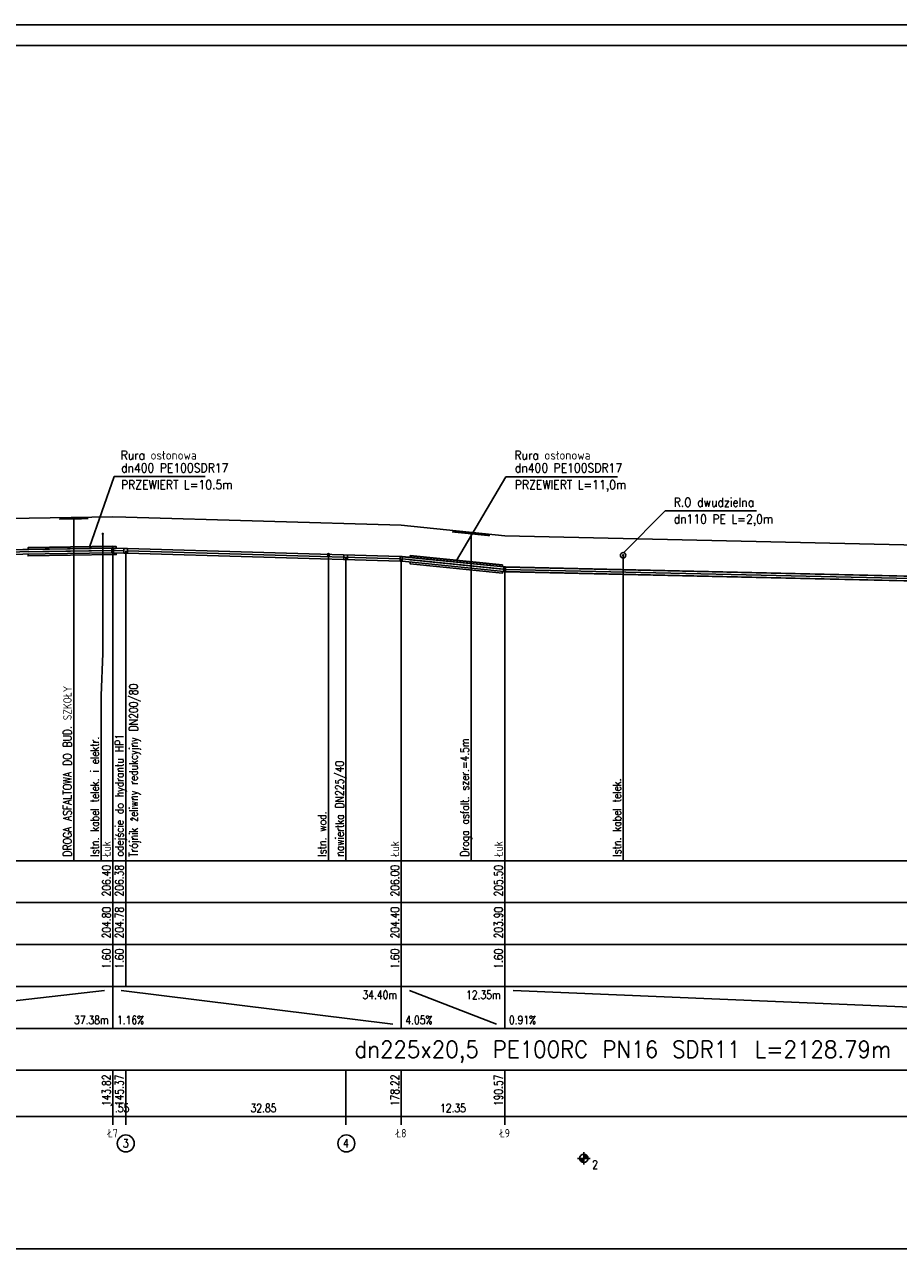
# Model space of a CAD drawing. Extents: x 122 to 1445, y -293 to 2085.
# Tile 31 of 38: x 533 to 741, y 1788 to 2083. Entities that reach past the tile are written whole.
import ezdxf
from ezdxf.enums import TextEntityAlignment as Align

# ---------------------------------------------------------------- set-up
doc = ezdxf.new("R2010")
doc.units = 0
doc.header["$LTSCALE"] = 0.2
doc.header["$MEASUREMENT"] = 0
doc.layers.get('0').update_dxf_attribs({"color": 8, "linetype": 'CONTINUOUS'})
for name, color, linetype in [('Liczby', 7, 'CONTINUOUS'), ('Linie_odn', 7, 'CONTINUOUS'), ('Linie_opisowe', 7, 'CONTINUOUS'), ('Linie_tabeli', 7, 'CONTINUOUS'), ('Odcinki', 7, 'CONTINUOUS'), ('Opis_PZ', 7, 'CONTINUOUS'), ('Opis_uzbr_n', 7, 'CONTINUOUS'), ('Opis_uzbr_p', 7, 'CONTINUOUS'), ('Osie', 7, 'CONTINUOUS'), ('Rury_ochr', 7, 'CONTINUOUS'), ('Teksty', 7, 'CONTINUOUS'), ('Teren_istn', 3, 'CONTINUOUS'), ('Uzbr_nadz', 7, 'CONTINUOUS'), ('Uzbr_podz', 7, 'CONTINUOUS'), ('warstwa_nr_0', 8, 'CONTINUOUS'), ('Wezly', 7, 'CONTINUOUS')]:
    doc.layers.add(name, color=color, linetype=linetype)
doc.styles.add('S', font='simplex.shx', dxfattribs={"width": 0.9, "height": 2.1})
doc.styles.get("Standard").update_dxf_attribs({"font": 'txt.shx'})

msp = doc.modelspace()

# ---------------------------------------------------------------- linework, layer by layer
msp.add_circle((675.79455, 1956.20147), 0.64683)
at = {"layer": 'Liczby'}
for p, q in [((664.91385, 1812.34497), (667.91385, 1812.34497)), ((665.41625, 1812.27517), (667.41145, 1812.41477)), ((665.42355, 1812.20577), (667.40415, 1812.48417)), ((665.43575, 1812.13707), (667.39195, 1812.55287)), ((665.45255, 1812.06937), (667.37515, 1812.62057)), ((665.47415, 1812.00297), (667.35355, 1812.68697)), ((665.50035, 1811.93827), (667.32735, 1812.75167)), ((665.53095, 1811.87547), (667.29675, 1812.81447)), ((665.56585, 1811.81507), (667.26185, 1812.87487)), ((665.60485, 1811.75717), (667.22285, 1812.93277)), ((665.64785, 1811.70217), (667.17985, 1812.98777)), ((665.69455, 1811.65027), (667.13315, 1813.03967)), ((665.74475, 1811.60187), (667.08295, 1813.08807)), ((665.79815, 1811.55697), (667.02955, 1813.13297)), ((665.85465, 1811.51597), (666.97305, 1813.17397)), ((665.91385, 1811.47897), (666.91385, 1813.21097)), ((665.97545, 1811.44617), (666.85225, 1813.24377)), ((666.03925, 1811.41777), (666.78845, 1813.27217)), ((666.10485, 1811.39387), (666.72285, 1813.29607)), ((666.17195, 1811.37467), (666.65575, 1813.31527)), ((666.24025, 1811.36017), (666.58745, 1813.32977)), ((666.30935, 1811.35047), (666.51835, 1813.33947)), ((666.37895, 1811.34557), (666.44875, 1813.34437)), ((666.41385, 1813.84497), (666.41385, 1810.84497))]:
    msp.add_line(p, q, dxfattribs=at)
msp.add_circle((666.41385, 1812.34497), 1, dxfattribs=at)
at = {"layer": 'Linie_odn'}
for p, q in [((554.36955, 1975.00047), (576.12955, 1975.00047)), ((647.79127, 1974.90406), (674.43768, 1974.90406))]:
    msp.add_line(p, q, dxfattribs=at)
at = {"layer": 'Linie_opisowe'}
for p, q in [((544.75955, 1965.20197), (544.75955, 1883.34497)), ((639.51535, 1961.65897), (639.51535, 1883.34497)), ((605.48935, 1956.34997), (605.48935, 1883.34497)), ((675.79455, 1956.20147), (675.79455, 1883.34497))]:
    msp.add_line(p, q, dxfattribs=at)
msp.add_lwpolyline([(551.68555, 1961.30847), (551.68555, 1932.74497), (551.26275, 1922.74497), (551.26275, 1883.34497)], dxfattribs=at)
at = {"layer": 'Linie_tabeli'}
for p, q in [((266.41385, 1883.34497), (1046.45455, 1883.34497)), ((554.06275, 1883.34497), (554.06275, 1853.34497)), ((557.15645, 1883.34497), (557.15645, 1853.34497)), ((622.85535, 1883.34497), (622.85535, 1853.34497)), ((647.55775, 1883.34497), (647.55775, 1853.34497)), ((266.41385, 1873.34497), (1046.45455, 1873.34497)), ((266.41385, 1863.34497), (1046.45455, 1863.34497)), ((266.41385, 1853.34497), (1046.45455, 1853.34497)), ((554.06275, 1853.34497), (554.06275, 1843.34497)), ((622.85535, 1853.34497), (622.85535, 1843.34497)), ((647.55775, 1853.34497), (647.55775, 1843.34497)), ((481.30955, 1844.34497), (552.06275, 1852.34497)), ((556.06275, 1852.34497), (620.85535, 1844.34497)), ((624.85535, 1852.34497), (645.55775, 1844.34497)), ((649.55775, 1852.34497), (842.94855, 1844.34497)), ((266.41385, 1843.34497), (1046.45455, 1843.34497)), ((266.41385, 1833.34497), (1046.45455, 1833.34497)), ((554.06275, 1833.34497), (554.06275, 1820.34497)), ((557.15645, 1833.34497), (557.15645, 1820.34497)), ((609.65763, 1833.34497), (609.65763, 1820.34497)), ((622.85535, 1833.34497), (622.85535, 1820.34497)), ((647.55775, 1833.34497), (647.55775, 1820.34497)), ((266.41385, 1822.34497), (1046.45455, 1822.34497))]:
    msp.add_line(p, q, dxfattribs=at)
msp.add_lwpolyline([(146.68012, 1790.76042), (1146.12055, 1790.76042), (1146.12055, 2077.76042), (146.68012, 2077.76042)], close=True, dxfattribs=at)
for points in [[(554.06275, 1883.34497), (554.06275, 1957.34497)], [(557.15645, 1883.34497), (557.15645, 1957.25507)], [(609.65763, 1883.34497), (609.65763, 1955.72864)], [(622.85535, 1883.34497), (622.85535, 1955.34497)], [(647.55775, 1883.34497), (647.55775, 1952.84497)]]:
    msp.add_lwpolyline(points, dxfattribs=at)
for centre in [(557.16837, 1815.89656), (609.77662, 1815.89656)]:
    msp.add_circle(centre, 2.02278, dxfattribs=at)
at = {"layer": 'Odcinki'}
for points in [[(479.52385, 1956.73397), (553.84855, 1957.87737), (553.84855, 1957.90417), (479.52385, 1956.76077)], [(479.52385, 1955.66257), (553.84855, 1956.80597), (553.84855, 1956.77917), (479.52385, 1955.63577)], [(554.27705, 1957.87447), (556.72785, 1957.80317), (556.72785, 1957.82997), (554.27705, 1957.90127)], [(554.27705, 1956.80307), (556.72785, 1956.73177), (556.72785, 1956.70497), (554.27705, 1956.77627)], [(557.58495, 1957.77827), (622.64105, 1955.88687), (622.64105, 1955.91367), (557.58495, 1957.80507)], [(557.58495, 1956.70687), (622.64105, 1954.81547), (622.64105, 1954.78867), (557.58495, 1956.68007)], [(623.06965, 1955.85897), (647.34345, 1953.40237), (647.34345, 1953.42917), (623.06965, 1955.88577)], [(623.06965, 1954.78757), (647.34345, 1952.33097), (647.34345, 1952.30417), (623.06965, 1954.76077)], [(647.77205, 1953.37577), (844.73425, 1948.88557), (844.73425, 1948.91237), (647.77205, 1953.40257)], [(647.77205, 1952.30437), (844.73425, 1947.81417), (844.73425, 1947.78737), (647.77205, 1952.27757)]]:
    msp.add_lwpolyline(points, close=True, dxfattribs=at)
at = {"layer": 'Osie'}
for p, q in [((479.52385, 1956.19827), (553.84855, 1957.34167)), ((533.86955, 1957.03427), (554.06275, 1957.34497)), ((554.06275, 1957.34497), (554.86955, 1957.32147)), ((554.27705, 1957.33877), (556.72785, 1957.26747)), ((557.58495, 1957.24257), (622.64105, 1955.35117)), ((623.06965, 1955.32327), (647.34345, 1952.86667)), ((625.01535, 1955.12637), (647.01535, 1952.89987)), ((647.77205, 1952.84007), (844.73425, 1948.34987))]:
    msp.add_line(p, q, dxfattribs=at)
for points in [[(554.06275, 1958.29737), (554.86955, 1958.27387), (554.86955, 1958.32147), (554.06275, 1958.34497)], [(554.06275, 1956.39257), (554.86955, 1956.36917), (554.86955, 1956.32147), (554.06275, 1956.34497)]]:
    msp.add_lwpolyline(points, close=True, dxfattribs=at)
at = {"layer": 'Rury_ochr'}
for p, q in [((533.86955, 1957.98667), (533.86955, 1957.59677)), ((533.86955, 1956.08197), (533.86955, 1956.47177)), ((554.86955, 1958.27387), (554.86955, 1957.88397)), ((554.86955, 1956.36917), (554.86955, 1956.75897)), ((625.01535, 1956.07877), (625.01535, 1955.68887)), ((625.01535, 1954.17397), (625.01535, 1954.56387)), ((647.01535, 1953.85227), (647.01535, 1953.46237)), ((647.01535, 1951.94747), (647.01535, 1952.33737))]:
    msp.add_line(p, q, dxfattribs=at)
for points in [[(533.86955, 1957.98667), (554.06275, 1958.29737), (554.06275, 1958.34497), (533.86955, 1958.03427)], [(533.86955, 1956.08197), (554.06275, 1956.39257), (554.06275, 1956.34497), (533.86955, 1956.03427)], [(625.01535, 1956.07877), (647.01535, 1953.85227), (647.01535, 1953.89987), (625.01535, 1956.12637)], [(625.01535, 1954.17397), (647.01535, 1951.94747), (647.01535, 1951.89987), (625.01535, 1954.12637)]]:
    msp.add_lwpolyline(points, close=True, dxfattribs=at)
at = {"layer": 'Teksty'}
for p, q in [((548.52669, 1958.14827), (554.36955, 1975.00047)), ((636.01535, 1954.96547), (647.79127, 1974.90406)), ((675.83703, 1956.78995), (685.83703, 1966.78995)), ((685.83703, 1966.78995), (707.59703, 1966.78995))]:
    msp.add_line(p, q, dxfattribs=at)
at = {"layer": 'Teren_istn'}
msp.add_lwpolyline([(266.41385, 1951.49497), (269.70495, 1951.49497), (274.50495, 1951.68717), (275.50495, 1947.34497), (277.50495, 1947.34497), (278.50495, 1951.84737), (315.90645, 1953.34497), (328.55385, 1953.34497), (417.43805, 1958.34497), (427.75355, 1958.34497), (479.30955, 1964.19497), (554.06275, 1965.34497), (557.15645, 1965.25507), (622.85535, 1963.34497), (647.55775, 1960.84497), (844.94855, 1956.34497), (868.90855, 1956.38267), (870.58855, 1952.84497), (873.94855, 1952.84497), (875.62855, 1956.39317), (878.65855, 1956.39797), (962.58705, 1956.52997)], dxfattribs=at)
at = {"layer": 'Uzbr_nadz'}
for points in [[(541.30955, 1964.89877, 0.5, 0.5, 0), (548.20955, 1965.00497, 0.5, 0.5, 0)], [(635.01535, 1961.86437, 0.5, 0.5, 0), (644.01535, 1960.95347, 0.5, 0.5, 0)]]:
    msp.add_lwpolyline(points, format="xyseb", dxfattribs=at)
at = {"layer": 'Uzbr_podz'}
for centre, radius in [((551.68555, 1961.30847), 0.125), ((605.48935, 1956.34997), 0.2362), ((605.48935, 1956.34997), 0.225), ((675.79455, 1956.20147), 0.125)]:
    msp.add_circle(centre, radius, dxfattribs=at)
at = {"layer": 'warstwa_nr_0'}
msp.add_lwpolyline([(121.68012, 1785.76042), (1151.52869, 1785.76042), (1151.52869, 2082.76042), (121.68012, 2082.76042)], close=True, dxfattribs=at)
at = {"layer": 'Wezly'}
for p, q in [((554.06275, 1957.90747), (553.84855, 1957.90417)), ((553.84855, 1957.90417), (553.84855, 1956.77917)), ((554.06275, 1957.88067), (553.84855, 1957.87737)), ((553.84855, 1956.80597), (554.06275, 1956.80927)), ((553.84855, 1956.77917), (554.06275, 1956.78247)), ((554.27705, 1957.90127), (554.06275, 1957.90747)), ((554.27705, 1957.87447), (554.06275, 1957.88067)), ((554.06275, 1956.80927), (554.27705, 1956.80307)), ((554.06275, 1956.78247), (554.27705, 1956.77627)), ((554.27705, 1956.77627), (554.27705, 1957.90127)), ((557.15645, 1957.81757), (556.72785, 1957.82997)), ((556.72785, 1957.82997), (556.72785, 1956.70497)), ((557.15645, 1957.79077), (556.72785, 1957.80317)), ((556.72785, 1956.73177), (557.15645, 1956.71927)), ((556.72785, 1956.70497), (557.15645, 1956.69257)), ((557.58495, 1957.80507), (557.15645, 1957.81757)), ((557.58495, 1957.77827), (557.15645, 1957.79077)), ((557.15645, 1956.71927), (557.58495, 1956.70687)), ((557.15645, 1956.69257), (557.58495, 1956.68007)), ((557.58495, 1956.68007), (557.58495, 1957.80507)), ((609.18547, 1956.30487), (609.18547, 1955.20667)), ((610.04257, 1955.18177), (610.04257, 1956.27995)), ((622.85535, 1955.90747), (622.64105, 1955.91367)), ((622.64105, 1955.91367), (622.64105, 1954.78867)), ((622.85535, 1955.88067), (622.64105, 1955.88687)), ((623.06965, 1955.88577), (622.85535, 1955.90747)), ((623.06965, 1955.85897), (622.85535, 1955.88067)), ((623.06965, 1954.76077), (623.06965, 1955.88577)), ((622.64105, 1954.81547), (622.85535, 1954.80927)), ((622.64105, 1954.78867), (622.85535, 1954.78247)), ((622.85535, 1954.80927), (623.06965, 1954.78757)), ((622.85535, 1954.78247), (623.06965, 1954.76077)), ((647.55775, 1953.40747), (647.34345, 1953.42917)), ((647.34345, 1953.42917), (647.34345, 1952.30417)), ((647.55775, 1953.38067), (647.34345, 1953.40237)), ((647.77205, 1953.40257), (647.55775, 1953.40747)), ((647.77205, 1953.37577), (647.55775, 1953.38067)), ((647.77205, 1952.27757), (647.77205, 1953.40257)), ((647.34345, 1952.33097), (647.55775, 1952.30927)), ((647.34345, 1952.30417), (647.55775, 1952.28247)), ((647.55775, 1952.30927), (647.77205, 1952.30437)), ((647.55775, 1952.28247), (647.77205, 1952.27757))]:
    msp.add_line(p, q, dxfattribs=at)

# ---------------------------------------------------------------- texts
at = {"layer": 'Liczby', "width": 0.8}
for s, p in [('206.40', (553.56275, 1882.34497)), ('206.38', (556.65645, 1882.34497)), ('206.00', (622.35535, 1882.34497)), ('205.50', (647.05775, 1882.34497)), ('204.80', (553.56275, 1872.34497)), ('204.78', (556.65645, 1872.34497)), ('204.40', (622.35535, 1872.34497)), ('203.90', (647.05775, 1872.34497)), ('1.60', (553.56275, 1862.34497)), ('1.60', (556.65645, 1862.34497)), ('1.60', (622.35535, 1862.34497)), ('1.60', (647.05775, 1862.34497)), ('143.82', (553.56275, 1832.34497)), ('145.37', (556.65645, 1832.34497)), ('178.22', (622.35535, 1832.34497)), ('190.57', (647.05775, 1832.34497))]:
    msp.add_text(s, height=2, rotation=90, dxfattribs=at).set_placement(p, align=Align.RIGHT)
for s, p in [('34.40m', (621.85535, 1850.34497)), ('12.35m', (646.55775, 1850.34497)), ('37.38m', (553.06275, 1844.34497))]:
    msp.add_text(s, height=2, dxfattribs=at).set_placement(p, align=Align.RIGHT)
for s, p in [('1.16%', (555.06275, 1844.34497)), ('4.05%', (623.85535, 1844.34497)), ('0.91%', (648.55775, 1844.34497)), ('2', (668.41385, 1809.84497))]:
    msp.add_text(s, height=2, dxfattribs=at).set_placement(p)
at = {"layer": 'Liczby', "width": 0.880734}
msp.add_text('dn225x20,5 PE100RC PN16 SDR11 L=2128.79m', height=4, dxfattribs=at).set_placement((611.71495, 1836.34497), (739.71495, 1836.34497), align=Align.FIT)
at = {"layer": 'Liczby', "width": 0.8}
for s, p in [('1.55', (555.60965, 1823.34497)), ('32.85', (590.00585, 1823.34497)), ('12.35', (635.20655, 1823.34497)), ('Ł7', (554.06275, 1817.34497)), ('Ł8', (622.85535, 1817.34497)), ('Ł9', (647.55775, 1817.34497)), ('3', (557.15645, 1814.94497)), ('4', (609.65763, 1814.94497))]:
    msp.add_text(s, height=2, dxfattribs=at).set_placement(p, align=Align.CENTER)
at = {"layer": 'Linie_odn', "style": 'S', "width": 0.9}
for s, p in [('Rura osłonowa', (555.94253, 1979.01417)), ('Rura osłonowa', (649.8596, 1979.01417)), ('dn400 PE100SDR17', (556.0394, 1975.98028)), ('dn400 PE100SDR17', (649.95648, 1975.98028)), ('PRZEWIERT L=10.5m', (556.0394, 1971.98028)), ('PRZEWIERT L=11,0m', (649.95648, 1971.98028)), ('R.O dwudzielna ', (687.83703, 1967.78995)), ('dn110 PE L=2,0m', (687.83703, 1963.78995))]:
    msp.add_text(s, height=2.1, dxfattribs=at).set_placement(p)
at = {"layer": 'Opis_PZ', "width": 0.8}
for s, p in [('Trójnik żeliwny redukcyjny DN200/80', (560.00722, 1884.23919)), ('odejście do hydrantu HP1', (556.65645, 1884.34497)), ('nawiertka DN225/40', (609.15763, 1884.34497)), ('Łuk', (553.56275, 1884.34497)), ('Łuk', (622.35535, 1884.34497)), ('Łuk', (647.05775, 1884.34497))]:
    msp.add_text(s, height=2, rotation=90, dxfattribs=at).set_placement(p)
at = {"layer": 'Opis_uzbr_n', "width": 0.8}
for s, p in [('DROGA ASFALTOWA DO BUD. SZKOŁY', (544.25955, 1884.34497)), ('Droga asfalt. szer.=4.5m', (639.01535, 1884.34497))]:
    msp.add_text(s, height=2, rotation=90, dxfattribs=at).set_placement(p)
at = {"layer": 'Opis_uzbr_p', "width": 0.8}
for s, p in [('Istn. kabel telek. i elektr.', (550.76275, 1884.34497)), ('Istn. kabel telek.', (675.29455, 1884.34497)), ('Istn. wod.', (604.98935, 1884.34497))]:
    msp.add_text(s, height=2, rotation=90, dxfattribs=at).set_placement(p)

doc.saveas('drawing.dxf')
